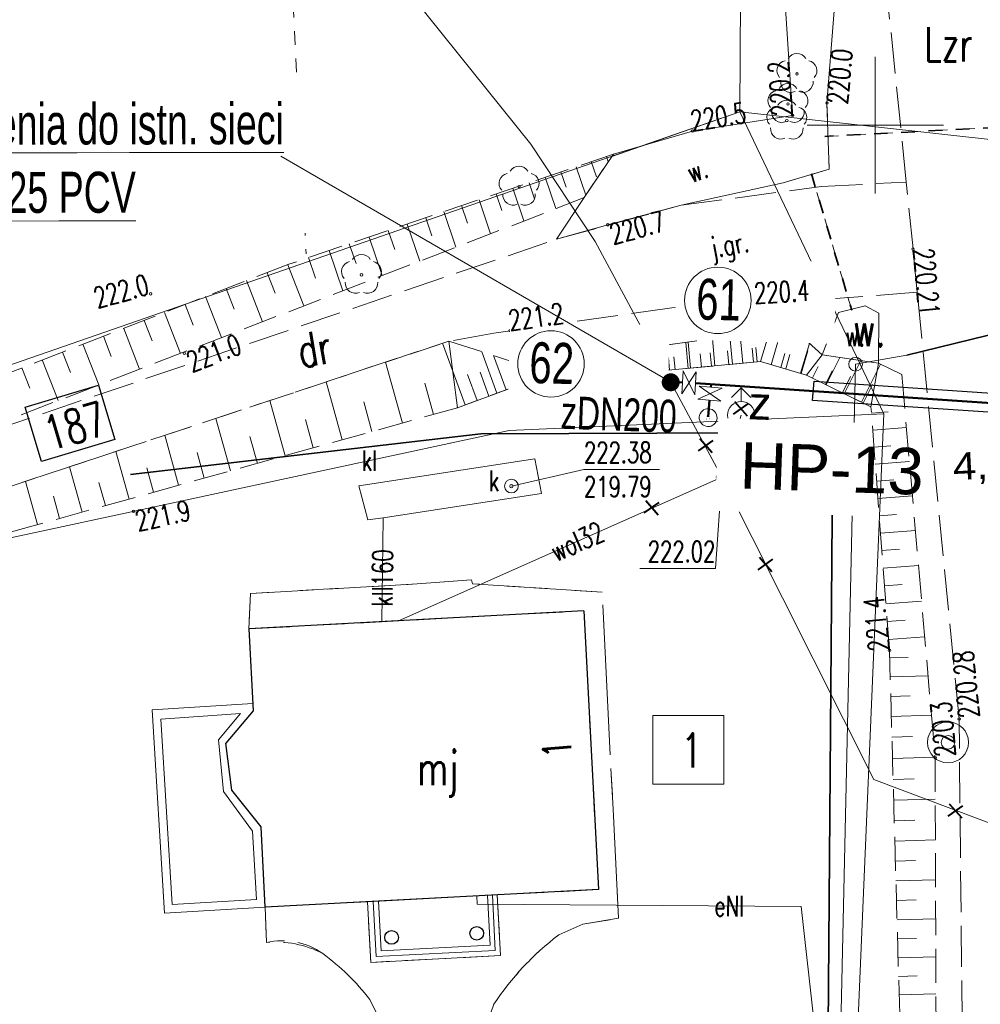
# Model space of a CAD drawing. Header units: metres. Extents: x 7496982 to 7497528, y 5603168 to 5605598.
# Tile 66 of 74: x 7497169 to 7497204, y 5605018 to 5605054. Entities that reach past the tile are written whole.
import ezdxf
from ezdxf.enums import TextEntityAlignment as Align

# ---------------------------------------------------------------- set-up
doc = ezdxf.new("R2010")
doc.units = ezdxf.units.M
doc.header["$MEASUREMENT"] = 0
for name, pattern in [('1', [0]), ('1_SUEP_A', [0]), ('1_SUKM', [0]), ('1_SUKP', [0]), ('1_SULO', [0]), ('1_SUTP_A', [0]), ('1_SUTP_B', [0]), ('1_SUWP', [0]), ('2_1', [0]), ('2_OTKJ', [2, 1.5, -0.5]), ('2_OTKR', [0]), ('2_OTKR_A', [2, 1, -1]), ('2_OTKU', [2, 1.5, -0.5]), ('2_OTKZ_A', [1, 0.5, -0.5]), ('2_OTOO', [0]), ('2_OTRK', [1.75, 1.25, -0.5]), ('2_OTRKG', [1.75, 1.25, -0.5]), ('3', [1, 0.5, -0.5]), ('4', [2.5, 1.5, -1]), ('BUD', [0]), ('GDE', [0]), ('GUZ', [1, 0.5, -0.5]), ('KOC', [1.5, 1, -0.5]), ('WSD', [1.75, 1.25, -0.5]), ('WSG', [0])]:
    doc.linetypes.add(name, pattern=pattern)
doc.layers.get('0').update_dxf_attribs({"color": 250, "linetype": 'CONTINUOUS', "lineweight": 100})
doc.layers.get('Defpoints').update_dxf_attribs({"linetype": 'CONTINUOUS'})
for name, color, linetype, lineweight in [('! IS_opis kd', 7, 'CONTINUOUS', 13), ('! IS_opis woda', 7, 'CONTINUOUS', 9), ('! IS_woda', 5, 'CONTINUOUS', 50), ('! r.o.', 7, 'CONTINUOUS', 30), ('!!_IS_COPIS', 7, 'CONTINUOUS', 9), ('!!_IS_Woda', 5, 'CONTINUOUS', 50), ('!_gaz', 40, 'CONTINUOUS', 40), ('!COPIS', 7, 'CONTINUOUS', 15), ('2_granice działek', 6, 'CONTINUOUS', 20), ('_MAPA_L_0', 7, '1', 18), ('EADTD_T_0', 6, 'CONTINUOUS', 25), ('EBTOO_T_0', 14, 'CONTINUOUS', 25), ('EBTPO_L_2', 154, '1', 18), ('EBUOA_T_1', 14, 'CONTINUOUS', 25), ('EBUPP_L_1', 250, 'BUD', 30), ('EDZPD_L_0', 3, 'GDE', 18), ('EDZTD_T_0', 3, 'CONTINUOUS', 18), ('EKLTK_T_0', 90, 'CONTINUOUS', 25), ('EUZOU_T_0', 90, 'CONTINUOUS', 25), ('EUZOU_T_3_T_0', 7, 'CONTINUOUS', 0), ('EUZPU_L_0', 90, '4', 18), ('EUZPU_L_3_L_0', 7, '1', 0), ('OTK_E_T_0', 7, 'CONTINUOUS', 0), ('OTK_E_T_4', 7, 'CONTINUOUS', 0), ('OTK_L_0', 7, '2_OTKJ', 18), ('OTK_L_4', 7, '2_OTKU', 18), ('OTK_L_5', 7, '2_OTKR_A', 18), ('OTK_L_8', 7, '2_OTKZ_A', 35), ('OTO_L_0', 7, '2_OTOO', 35), ('OTR_L_1', 7, '2_OTRK', 18), ('OTR_T_0', 7, 'CONTINUOUS', 18), ('OTR_T_1', 7, 'CONTINUOUS', 18), ('OTZ_T_0', 3, 'CONTINUOUS', 18), ('SDRPK_L_2_L_0', 11, '1', 0), ('SDRPT_L_0_L_0', 7, '1', 0), ('SUEP_E_T_0', 1, 'CONTINUOUS', 0), ('SUEP_L_0', 1, '1_SUEP_A', 18), ('SUK_E_T_2', 34, 'CONTINUOUS', 0), ('SUK_L_3', 34, '1_SUKM', 18), ('SUKP_E_T_0', 34, 'CONTINUOUS', 0), ('SUKP_L_0', 34, '1_SUKP', 18), ('SUKR_T_0', 34, 'CONTINUOUS', 18), ('SUL_L_1', 7, '1_SULO', 35), ('SUP_E_T_1', 7, 'CONTINUOUS', 0), ('SUP_T_2', 7, 'CONTINUOUS', 18), ('SUP_T_4', 7, 'CONTINUOUS', 18), ('SUTP_L_0', 30, '1_SUTP_A', 18), ('SUW_E_T_2', 5, 'CONTINUOUS', 0), ('SUW_T_2', 5, 'CONTINUOUS', 18), ('SUW_T_3', 5, 'CONTINUOUS', 18), ('SUW_T_5', 5, 'CONTINUOUS', 18), ('SUWP_E_T_0', 5, 'CONTINUOUS', 0), ('SUWP_L_0', 5, '1_SUWP', 18), ('SUWR_T_0', 5, 'CONTINUOUS', 18), ('SZZPZ_T_0_T_0', 7, 'CONTINUOUS', 0), ('WUKPS_L_1_L_0', 7, '1', 0)]:
    doc.layers.add(name, color=color, linetype=linetype, lineweight=lineweight)
doc.layers.add('view', color=7, linetype='CONTINUOUS')
doc.styles.add('ARIAL', font='arial.ttf', dxfattribs={"width": 0.8})
doc.styles.add('R', font='arial.ttf')
doc.styles.add('RD', font='arial.ttf', dxfattribs={"width": 1.1})
doc.styles.get("Standard").update_dxf_attribs({"font": 'Simplex.SHX', "width": 0.75})
doc.dimstyles.get("Standard").update_dxf_attribs({"dimtxt": 1, "dimasz": 1, "dimexe": 1, "dimexo": 1, "dimgap": 1, "dimtad": 1, "dimtxsty": 'Standard', "dimcen": 2.5, "dimadec": 0, "dimazin": 0, "dimtfac": 1, "dimtmove": 0, "dimatfit": 3, "dimfxl": 1, "dimarcsym": 0})

# ---------------------------------------------------------------- blocks, each defined once
blk = doc.blocks.new('BUJ')
at = {"linetype": 'Continuous'}
blk.add_circle((0, 0), 0.25, dxfattribs=at)
blk = doc.blocks.new('1_SUWH')
at = {"linetype": 'Continuous'}
for p, q in [((0, 1), (-0.35355, 0.64645)), ((0, 1), (0.35355, 0.64645)), ((0, 0.5), (0, 1))]:
    blk.add_line(p, q, dxfattribs=at)
blk.add_circle((0, 0), 0.5, dxfattribs=at)
blk = doc.blocks.new('1_SUWS')
at = {"linetype": 'Continuous'}
for radius in [0.75, 0.25]:
    blk.add_circle((0, 0), radius, dxfattribs=at)
blk = doc.blocks.new('1_SUWW')
at = {"linetype": 'Continuous'}
for radius in [0.2, 0.175, 0.15, 0.125, 0.1, 0.075, 0.05, 0.025, 0.00715]:
    blk.add_circle((0, 0), radius, dxfattribs=at)
blk = doc.blocks.new('1_SUPP')
at = {"linetype": 'Continuous'}
blk.add_circle((0, 0), 0.25, dxfattribs=at)
blk = doc.blocks.new('1_SUPW')
at = {"linetype": 'Continuous'}
blk.add_circle((0, 0), 0.25, dxfattribs=at)
blk = doc.blocks.new('1_SUPS')
at = {"linetype": 'Continuous'}
blk.add_circle((0, 0), 0.0625, dxfattribs=at)
blk = doc.blocks.new('2_OTZL')
at = {"linetype": 'Continuous'}
blk.add_circle((0, 0), 0.045, dxfattribs=at)
for centre, start, end in [((0, 0.375), 30.1401, 149.8599), ((-0.357, 0.116), 102.1445, 221.86), ((0.357, 0.116), 318.14, 77.8555), ((-0.22, -0.303), 174.1482, 293.8542), ((0.22, -0.303), 246.1458, 5.8518)]:
    blk.add_arc(centre, 0.375, start, end, dxfattribs=at)
blk = doc.blocks.new('2_OTRS')
at = {"linetype": 'Continuous'}
blk.add_circle((0, 0), 0.045, dxfattribs=at)
blk = doc.blocks.new('2_OTRN')
at = {"linetype": 'Continuous'}
blk.add_circle((0, 0), 0.045, dxfattribs=at)
blk = doc.blocks.new('DLI')
at = {"linetype": 'Continuous'}
blk.add_circle((0, 0), 0.045, dxfattribs=at)
for centre, start, end in [((0, 0.375), 30.1401, 149.8599), ((-0.357, 0.116), 102.1445, 221.86), ((0.357, 0.116), 318.14, 77.8555), ((-0.22, -0.303), 174.1482, 293.8542), ((0.22, -0.303), 246.1458, 5.8518)]:
    blk.add_arc(centre, 0.375, start, end, dxfattribs=at)
blk = doc.blocks.new('Hydrant_P-Poż_215')
at = {"layer": 'view', "color": 5, "linetype": 'Continuous', "const_width": 0.005}
for points in [[(0.115, 0.03, 1.579272), (-0.051, -0.108)], [(0.051, -0.107, 0.219529), (0.115, -0.03)]]:
    blk.add_lwpolyline(points, format="xyb", dxfattribs=at)
blk.add_lwpolyline([(-0.099, 0, 1), (0.099, 0, 1)], format="xyb", close=True, dxfattribs=at)
for points in [[(0.098, 0.015), (0.105, 0.015)], [(0.105, 0.03), (0.13, 0.03)], [(0.105, 0.03), (0.105, -0.03)], [(0.13, -0.03), (0.13, 0.03)], [(-0.051, -0.085), (-0.051, -0.15)], [(0.051, -0.15), (-0.051, -0.15)], [(0.051, -0.085), (0.051, -0.15)], [(0.098, -0.015), (0.105, -0.015)], [(0.105, -0.03), (0.13, -0.03)]]:
    blk.add_lwpolyline(points, dxfattribs=at)
blk = doc.blocks.new('krzyż')
at = {"layer": '!_gaz', "color": 1, "linetype": 'ByBlock'}
for points in [[(-0.495, 0.445), (0.488, -0.447)], [(-0.429, -0.579), (0.397, 0.536)]]:
    blk.add_lwpolyline(points, dxfattribs=at)
blk = doc.blocks.new('_Dot')
at = {"color": 0, "linetype": 'ByBlock', "lineweight": -2}
blk.add_line((-0.5, 0), (-1, 0), dxfattribs=at)
at = {"color": 0, "linetype": 'ByBlock', "const_width": 0.5}
blk.add_lwpolyline([(-0.25, 0, 1), (0.25, 0, 1)], format="xyb", close=True, dxfattribs=at)
blk = doc.blocks.new('*D635')
at = {"layer": '!COPIS', "color": 0, "lineweight": -2, "transparency": 16777216}
for p, q in [((7497207.389, 5605036.998), (7497210.679, 5605037.159)), ((7497211.183, 5605037.081), (7497211.227, 5605036.185)), ((7497206.895, 5605036.87), (7497206.939, 5605035.975))]:
    blk.add_line(p, q, dxfattribs=at)
at = {"layer": 'Defpoints', "color": 0, "transparency": 16777216}
for p in [(7497211.169, 5605037.38), (7497206.88, 5605037.17), (7497211.178, 5605037.184)]:
    blk.add_point(p, dxfattribs=at)
at = {"layer": '!COPIS', "color": 0, "lineweight": -2, "transparency": 16777216, "xscale": 0.5, "yscale": 0.5, "zscale": 0.5}
for p, rotation in [((7497211.178, 5605037.184), 2.810835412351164), ((7497206.89, 5605036.973), 182.8108354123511)]:
    blk.add_blockref('_Dot', p, dxfattribs=dict(at, rotation=rotation))
at = {"layer": '!COPIS', "color": 0, "transparency": 16777216, "insert": (7497204.548, 5605037.486), "char_height": 1, "attachment_point": 5, "rotation": 2.8108, "style": 'RD'}
blk.add_mtext('4,3m', dxfattribs=at)

msp = doc.modelspace()

# ---------------------------------------------------------------- linework, layer by layer
at = {"layer": '! IS_woda', "linetype": 'Continuous'}
for points in [[(7497192.48049, 5605040.61573), (7497192.93971, 5605040.57983)], [(7497193.41804, 5605040.54652), (7497211.1295, 5605039.35908), (7497211.55676, 5605022.49775), (7497209.89029, 5605006.60324), (7497209.18526, 5604997.62488), (7497209.01576, 5604988.29155), (7497206.86161, 5604933.62904), (7497205.74353, 5604900.29061), (7497204.4116, 5604899.37132), (7497203.6356, 5604880.61954), (7497204.4182, 5604878.76713), (7497204.37258, 5604877.60397), (7497203.39581, 5604868.57471), (7497201.41763, 5604834.51494), (7497201.9711, 5604824.94587), (7497201.34962, 5604811.43405), (7497200.34224, 5604789.98904), (7497199.97466, 5604783.1242), (7497198.36573, 5604766.1325), (7497198.32751, 5604765.63091)]]:
    msp.add_lwpolyline(points, dxfattribs=at)
at = {"layer": '!!_IS_Woda', "lineweight": 13}
for points in [[(7497193.39625, 5605040.1231), (7497192.96156, 5605041.00431), (7497192.9182, 5605040.16191), (7497193.4396, 5605040.96551)], [(7497193.50373, 5605039.96302), (7497194.39625, 5605040.374), (7497193.5553, 5605040.43986), (7497194.34468, 5605039.89716)]]:
    msp.add_lwpolyline(points, close=True, dxfattribs=at)
at = {"layer": '!!_IS_Woda', "elevation": 0}
for points in [[(7497193.98818, 5605040.50803), (7497193.97868, 5605040.4067)], [(7497193.93392, 5605039.92933), (7497193.87694, 5605039.32147)]]:
    msp.add_lwpolyline(points, dxfattribs=at)
at = {"color": 6, "linetype": 'Continuous', "lineweight": 25}
msp.add_lwpolyline([(7497171.56283, 5605040.48171), (7497172.16525, 5605038.49093), (7497169.48114, 5605037.68423), (7497168.87873, 5605039.67501)], close=True, dxfattribs=at)
at = {"layer": '2_granice działek', "color": 4, "linetype": 'Continuous', "lineweight": 0}
msp.add_lwpolyline([(7497191.85604, 5605028.37297), (7497194.459, 5605028.37297), (7497194.459, 5605025.85906), (7497191.85604, 5605025.85906)], close=True, dxfattribs=at)
at = {"layer": '_MAPA_L_0', "linetype": '1'}
for p, q in [((7497200, 5605047.5), (7497200, 5605052.5)), ((7497197.5, 5605050), (7497202.5, 5605050))]:
    msp.add_line(p, q, dxfattribs=at)
at = {"layer": 'EBTPO_L_2', "linetype": '1'}
for p, q in [((7497173.52329, 5605028.58838), (7497177.21735, 5605028.81294)), ((7497173.52329, 5605028.58838), (7497177.21735, 5605028.81294)), ((7497173.97635, 5605021.13546), (7497173.52329, 5605028.58838)), ((7497173.97635, 5605021.13546), (7497173.52329, 5605028.58838)), ((7497173.84452, 5605028.24827), (7497176.7556, 5605028.4552)), ((7497173.84452, 5605028.24827), (7497176.7556, 5605028.4552)), ((7497175.95801, 5605027.49222), (7497176.7556, 5605028.4552)), ((7497175.95801, 5605027.49222), (7497176.7556, 5605028.4552)), ((7497174.2576, 5605021.45311), (7497173.84452, 5605028.24827)), ((7497174.2576, 5605021.45311), (7497173.84452, 5605028.24827)), ((7497175.95801, 5605027.49222), (7497176.14268, 5605025.59997)), ((7497175.95801, 5605027.49222), (7497176.14268, 5605025.59997)), ((7497176.14268, 5605025.59997), (7497177.20057, 5605024.13801)), ((7497176.14268, 5605025.59997), (7497177.20057, 5605024.13801)), ((7497177.20057, 5605024.13801), (7497177.35235, 5605021.64124)), ((7497177.20057, 5605024.13801), (7497177.35235, 5605021.64124)), ((7497181.41495, 5605021.55646), (7497186.15833, 5605021.80529)), ((7497181.41495, 5605021.55646), (7497186.15833, 5605021.80529)), ((7497185.80881, 5605021.78695), (7497185.90429, 5605019.96678)), ((7497185.80881, 5605021.78695), (7497185.90429, 5605019.96678)), ((7497185.98177, 5605021.79603), (7497186.08774, 5605019.77613)), ((7497185.98177, 5605021.79603), (7497186.08774, 5605019.77613)), ((7497186.15833, 5605021.80529), (7497186.27477, 5605019.58567)), ((7497186.15833, 5605021.80529), (7497186.27477, 5605019.58567)), ((7497186.15833, 5605021.80529), (7497186.27477, 5605019.58567)), ((7497186.15833, 5605021.80529), (7497186.27477, 5605019.58567)), ((7497177.35235, 5605021.64124), (7497174.2576, 5605021.45311)), ((7497177.35235, 5605021.64124), (7497174.2576, 5605021.45311)), ((7497181.41495, 5605021.55646), (7497181.53139, 5605019.33683)), ((7497181.41495, 5605021.55646), (7497181.53139, 5605019.33683)), ((7497181.61746, 5605021.56708), (7497181.72342, 5605019.54718)), ((7497181.61746, 5605021.56708), (7497181.72342, 5605019.54718)), ((7497181.8143, 5605021.57741), (7497181.90979, 5605019.75723)), ((7497181.8143, 5605021.57741), (7497181.90979, 5605019.75723)), ((7497177.67, 5605021.36), (7497173.97635, 5605021.13546)), ((7497177.67, 5605021.36), (7497173.97635, 5605021.13546)), ((7497185.90429, 5605019.96678), (7497181.90979, 5605019.75723)), ((7497185.90429, 5605019.96678), (7497181.90979, 5605019.75723)), ((7497186.08774, 5605019.77613), (7497181.72342, 5605019.54718)), ((7497186.08774, 5605019.77613), (7497181.72342, 5605019.54718)), ((7497186.27477, 5605019.58567), (7497181.53139, 5605019.33683)), ((7497181.53139, 5605019.33683), (7497186.27477, 5605019.58567)), ((7497186.27477, 5605019.58567), (7497181.53139, 5605019.33683)), ((7497181.53139, 5605019.33683), (7497186.27477, 5605019.58567))]:
    msp.add_line(p, q, dxfattribs=at)
at = {"layer": 'EBUPP_L_1', "linetype": '1'}
for p, q in [((7497189.33, 5605032.21), (7497177.07, 5605031.55)), ((7497189.33, 5605032.21), (7497177.07, 5605031.55)), ((7497189.33, 5605032.21), (7497189.87, 5605022)), ((7497189.33, 5605032.21), (7497189.87, 5605022)), ((7497177.07, 5605031.55), (7497177.23127, 5605028.55434)), ((7497177.07, 5605031.55), (7497177.23127, 5605028.55434)), ((7497177.23127, 5605028.55434), (7497176.23, 5605027.37)), ((7497177.23127, 5605028.55434), (7497176.23, 5605027.37)), ((7497176.44, 5605025.64), (7497176.23, 5605027.37)), ((7497176.44, 5605025.64), (7497176.23, 5605027.37)), ((7497177.51546, 5605024.30595), (7497176.44, 5605025.64)), ((7497177.51546, 5605024.30595), (7497176.44, 5605025.64)), ((7497177.67, 5605021.36), (7497177.51546, 5605024.30595)), ((7497177.67, 5605021.36), (7497177.51546, 5605024.30595)), ((7497189.87, 5605022), (7497177.67, 5605021.36)), ((7497189.87, 5605022), (7497177.67, 5605021.36))]:
    msp.add_line(p, q, dxfattribs=at)
at = {"layer": 'EDZPD_L_0', "linetype": 'GDE'}
for p, q in [((7497195.0358, 5605050.4839), (7497195.31, 5605086.07)), ((7497153.81, 5605036.18), (7497195.0358, 5605050.4839)), ((7497190.3561, 5605048.8592), (7497195.0358, 5605050.4839)), ((7497195.0358, 5605050.4839), (7497211.0724, 5605048.7161)), ((7497200.31, 5605039.43), (7497195.0358, 5605050.4839)), ((7497186.6, 5605038.82), (7497200.31, 5605039.43)), ((7497200.31, 5605039.43), (7497198.29, 5604991.68)), ((7497184.0417, 5605038.2686), (7497186.6, 5605038.82))]:
    msp.add_line(p, q, dxfattribs=at)
at = {"layer": 'EDZPD_L_0', "linetype": '1'}
for p, q in [((7497200.31, 5605039.43), (7497186.6, 5605038.82)), ((7497200.31, 5605039.43), (7497186.6, 5605038.82)), ((7497198.29, 5604991.68), (7497200.31, 5605039.43)), ((7497198.29, 5604991.68), (7497200.31, 5605039.43)), ((7497186.6, 5605038.82), (7497155.93, 5605032.21)), ((7497186.6, 5605038.82), (7497155.93, 5605032.21))]:
    msp.add_line(p, q, dxfattribs=at)
at = {"layer": 'EUZPU_L_0', "linetype": 'GUZ'}
msp.add_line((7497177.94895, 5605068.42511), (7497179.16722, 5605045.28932), dxfattribs=at)
at = {"layer": 'EUZPU_L_3_L_0', "linetype": '1'}
for p, q in [((7497198.23, 5605050.81), (7497198.8, 5605058.23)), ((7497196.63, 5605047.89), (7497192.8919, 5605047.0662)), ((7497198.65, 5605043.14), (7497198.05, 5605041.59)), ((7497200.13, 5605043.12), (7497199.63, 5605043.39)), ((7497200.12, 5605041.28), (7497200.13, 5605043.12)), ((7497198.05, 5605041.59), (7497200.12, 5605041.28))]:
    msp.add_line(p, q, dxfattribs=at)
at = {"layer": 'OTK_L_0', "linetype": '2_OTKJ'}
for p, q in [((7497201.13179, 5605047.91978), (7497199.8278, 5605060.7476)), ((7497192.8919, 5605047.0662), (7497198.0329, 5605047.7529)), ((7497198.0329, 5605047.7529), (7497201.13179, 5605047.91978)), ((7497201.3812, 5605045.4662), (7497201.13179, 5605047.91978)), ((7497188.3311, 5605045.824), (7497192.8919, 5605047.0662)), ((7497163.83174, 5605037.49948), (7497188.3311, 5605045.824)), ((7497201.5365, 5605043.88149), (7497201.3812, 5605045.4662)), ((7497201.5365, 5605043.88149), (7497197.602, 5605043.5778)), ((7497203.0683, 5605028.2505), (7497201.5365, 5605043.88149)), ((7497197.602, 5605043.5778), (7497192.5567, 5605043.308)), ((7497192.5567, 5605043.308), (7497186.6314, 5605042.4727)), ((7497186.0324, 5605042.3784), (7497184.39339, 5605042.09056)), ((7497186.6314, 5605042.4727), (7497186.0324, 5605042.3784)), ((7497184.39339, 5605042.09056), (7497163.81278, 5605035.26884)), ((7497203.2393, 5605011.1717), (7497203.0683, 5605028.2505))]:
    msp.add_line(p, q, dxfattribs=at)
at = {"layer": 'OTK_L_4', "linetype": '2_OTKU'}
for p, q in [((7497185.22, 5605033.35), (7497182.44, 5605033.15)), ((7497185.25, 5605033.2), (7497185.22, 5605033.35)), ((7497182.44, 5605033.15), (7497177.13, 5605032.85)), ((7497190, 5605032.9), (7497185.25, 5605033.2)), ((7497177.13, 5605032.85), (7497177.07, 5605031.55)), ((7497190.6, 5605020.95), (7497190, 5605032.9)), ((7497177.07, 5605031.55), (7497189.33, 5605032.21)), ((7497189.33, 5605032.21), (7497189.87, 5605022)), ((7497189.87, 5605022), (7497186.15833, 5605021.80529)), ((7497186.15833, 5605021.80529), (7497186.27477, 5605019.58567)), ((7497181.41495, 5605021.55646), (7497177.67, 5605021.36)), ((7497181.53139, 5605019.33683), (7497181.41495, 5605021.55646)), ((7497177.67, 5605021.36), (7497177.71, 5605020.06)), ((7497188.41, 5605020.34), (7497189.29, 5605020.73)), ((7497189.29, 5605020.73), (7497190.6, 5605020.95)), ((7497186.27477, 5605019.58567), (7497181.53139, 5605019.33683)), ((7497181.49, 5605017.98), (7497182.3, 5605016.36))]:
    msp.add_line(p, q, dxfattribs=at)
for centre, radius, start, end in [((7497194.80134, 5605011.96623), 10.5342, 127.352924, 146.372318), ((7497178.07231, 5605016.42137), 3.65662, 62.336388, 95.68631), ((7497174.80698, 5605012.85833), 8.41987, 37.465463, 53.882611), ((7497195.58166, 5605014.36385), 10.15093, 160.214105, 186.697327)]:
    msp.add_arc(centre, radius, start, end, dxfattribs=at)
at = {"layer": 'OTK_L_5', "linetype": '2_OTKR'}
for p, q in [((7497198.23, 5605050.81), (7497198.8, 5605058.23)), ((7497196.966, 5605050.36), (7497196.5133, 5605057.2428)), ((7497198.23, 5605050.81), (7497198.31, 5605048.39)), ((7497193.307, 5605049.7843), (7497196.966, 5605050.36)), ((7497190.4109, 5605048.9398), (7497193.307, 5605049.7843)), ((7497190.4109, 5605048.9398), (7497189.34714, 5605047.34615)), ((7497198.31, 5605048.39), (7497196.63, 5605047.89)), ((7497196.63, 5605047.89), (7497192.8919, 5605047.0662)), ((7497189.34714, 5605047.34615), (7497188.3311, 5605045.824)), ((7497192.8919, 5605047.0662), (7497190.2091, 5605046.353)), ((7497190.2091, 5605046.353), (7497188.3311, 5605045.824)), ((7497198.05, 5605041.59), (7497198.65, 5605043.14)), ((7497198.65, 5605043.14), (7497199.63, 5605043.39)), ((7497199.63, 5605043.39), (7497200.13, 5605043.12)), ((7497200.13, 5605043.12), (7497200.12, 5605041.28)), ((7497200.12, 5605041.28), (7497198.05, 5605041.59))]:
    msp.add_line(p, q, dxfattribs=at)
at = {"layer": 'OTK_L_8', "linetype": '2_OTKZ_A'}
for p, q in [((7497208.44, 5605050.13), (7497198.15, 5605049.59)), ((7497197.66, 5605048.22), (7497199.14, 5605043.22))]:
    msp.add_line(p, q, dxfattribs=at)
at = {"layer": 'OTO_L_0', "linetype": '2_OTOO'}
for p, q in [((7497198.4489, 5605038.7443), (7497185.56, 5605038.69)), ((7497198.2049, 5605008.1947), (7497198.4489, 5605038.7443)), ((7497185.56, 5605038.69), (7497172.74, 5605037.2))]:
    msp.add_line(p, q, dxfattribs=at)
at = {"layer": 'OTR_L_1', "linetype": '2_OTRKG'}
for p, q in [((7497190.4109, 5605048.9398), (7497178.52893, 5605044.90595)), ((7497178.52893, 5605044.90595), (7497163.84621, 5605039.20224)), ((7497195.8, 5605041.34), (7497187.09, 5605040.53)), ((7497197.48, 5605040.85), (7497195.8, 5605041.34)), ((7497187.09, 5605040.53), (7497184.70273, 5605039.6515)), ((7497199.84, 5605039.68), (7497197.48, 5605040.85)), ((7497184.70273, 5605039.6515), (7497163.80059, 5605033.83402)), ((7497200.5182, 5605030.7653), (7497199.84, 5605039.68)), ((7497200.9403, 5605015.689), (7497200.5182, 5605030.7653))]:
    msp.add_line(p, q, dxfattribs=at)
at = {"layer": 'OTR_L_1', "linetype": '2_OTRK'}
for p, q in [((7497189.34714, 5605047.34615), (7497190.4109, 5605048.9398)), ((7497163.83174, 5605037.49948), (7497189.34714, 5605047.34615)), ((7497187.02392, 5605041.24052), (7497195.66, 5605042.39)), ((7497195.66, 5605042.39), (7497197.54, 5605042.05)), ((7497163.81278, 5605035.26884), (7497184.39339, 5605042.09056)), ((7497184.39339, 5605042.09056), (7497187.02392, 5605041.24052)), ((7497197.54, 5605042.05), (7497198.05, 5605041.59)), ((7497198.05, 5605041.59), (7497200.12, 5605041.28)), ((7497200.12, 5605041.28), (7497200.97, 5605040.87)), ((7497200.97, 5605040.87), (7497202.191, 5605026.836)), ((7497202.191, 5605026.836), (7497202.249, 5605008.479))]:
    msp.add_line(p, q, dxfattribs=at)
at = {"layer": 'OTR_L_1', "linetype": '2_1'}
for p, q in [((7497190.15617, 5605048.85332), (7497190.22258, 5605048.65768)), ((7497189.05103, 5605048.47813), (7497189.4056, 5605047.43373)), ((7497189.6036, 5605048.66573), (7497189.79119, 5605048.11316)), ((7497187.91428, 5605048.09221), (7497188.3042, 5605046.94367)), ((7497188.48855, 5605048.28717), (7497188.67951, 5605047.72469)), ((7497187.32797, 5605047.89317), (7497187.52702, 5605047.30687)), ((7497186.11826, 5605047.48248), (7497186.32574, 5605046.87135)), ((7497186.72939, 5605047.68995), (7497187.13582, 5605046.49278)), ((7497184.85733, 5605047.0544), (7497185.07359, 5605046.4174)), ((7497185.49433, 5605047.27066), (7497185.91797, 5605046.0228)), ((7497184.20699, 5605046.83361), (7497184.64856, 5605045.53292)), ((7497182.86514, 5605046.37806), (7497183.32541, 5605045.0223)), ((7497183.54302, 5605046.6082), (7497183.76843, 5605045.94423)), ((7497182.17306, 5605046.14311), (7497182.40801, 5605045.45102)), ((7497180.74509, 5605045.65832), (7497180.98999, 5605044.93694)), ((7497181.46647, 5605045.90323), (7497181.94623, 5605044.49006)), ((7497180.00859, 5605045.40829), (7497180.50866, 5605043.93529)), ((7497178.49109, 5605044.89125), (7497179.07706, 5605043.38282)), ((7497179.25666, 5605045.15301), (7497179.51194, 5605044.40108)), ((7497177.73771, 5605044.59859), (7497178.03037, 5605043.84521)), ((7497176.98516, 5605044.30625), (7497177.56984, 5605042.80117)), ((7497176.23345, 5605044.01424), (7497176.52547, 5605043.26253)), ((7497174.73253, 5605043.43119), (7497175.0239, 5605042.68114)), ((7497175.48258, 5605043.72255), (7497176.06596, 5605042.2208)), ((7497173.98332, 5605043.14015), (7497174.56541, 5605041.64172)), ((7497173.23494, 5605042.84943), (7497173.52566, 5605042.10105)), ((7497172.48739, 5605042.55903), (7497173.06818, 5605041.06393)), ((7497170.99478, 5605041.9792), (7497171.57428, 5605040.48742)), ((7497171.74067, 5605042.26896), (7497172.03074, 5605041.52223)), ((7497184.98254, 5605039.75447), (7497184.15228, 5605042.01065)), ((7497193.14757, 5605041.09333), (7497193.05918, 5605042.04383)), ((7497194.12707, 5605041.18442), (7497194.03507, 5605042.17372)), ((7497195.14655, 5605041.27923), (7497195.0508, 5605042.30891)), ((7497196.18324, 5605041.22822), (7497196.47889, 5605042.2419)), ((7497197.26631, 5605040.91233), (7497197.58603, 5605042.00849)), ((7497170.24971, 5605041.68977), (7497170.53914, 5605040.9447)), ((7497190.43362, 5605040.84095), (7497190.35523, 5605041.68392)), ((7497191.30233, 5605040.92173), (7497191.22073, 5605041.79913)), ((7497192.20649, 5605041.00582), (7497192.12157, 5605041.91903)), ((7497193.63242, 5605041.13842), (7497193.58733, 5605041.62327)), ((7497194.63171, 5605041.23135), (7497194.58478, 5605041.736)), ((7497195.6718, 5605041.32808), (7497195.62295, 5605041.85332)), ((7497196.71823, 5605041.07218), (7497196.87427, 5605041.60718)), ((7497169.50547, 5605041.40066), (7497170.08369, 5605039.91218)), ((7497182.68965, 5605039.09122), (7497182.06928, 5605041.32021)), ((7497186.48539, 5605040.30751), (7497186.02302, 5605041.56396)), ((7497187.28643, 5605040.54827), (7497187.21963, 5605041.26657)), ((7497188.02665, 5605040.61711), (7497187.95713, 5605041.36473)), ((7497188.7971, 5605040.68875), (7497188.72473, 5605041.4669)), ((7497189.59899, 5605040.76333), (7497189.52367, 5605041.57324)), ((7497190.86363, 5605040.88093), (7497190.82364, 5605041.31094)), ((7497191.74989, 5605040.96335), (7497191.70827, 5605041.41092)), ((7497192.67233, 5605041.04914), (7497192.62901, 5605041.51497)), ((7497198.20036, 5605040.49287), (7497198.6963, 5605041.49321)), ((7497199.49479, 5605039.85114), (7497200.18711, 5605041.24763)), ((7497168.76205, 5605041.11187), (7497169.05084, 5605040.36846)), ((7497185.85716, 5605040.07632), (7497185.53531, 5605040.95094)), ((7497186.93663, 5605040.47356), (7497186.77058, 5605040.92481)), ((7497187.65284, 5605040.58234), (7497187.61877, 5605040.94875)), ((7497188.40802, 5605040.65257), (7497188.37256, 5605041.03394)), ((7497189.19403, 5605040.72567), (7497189.15712, 5605041.1226)), ((7497190.01213, 5605040.80175), (7497189.97371, 5605041.21489)), ((7497197.70019, 5605040.74084), (7497197.90823, 5605041.16046)), ((7497180.48778, 5605038.4784), (7497179.89723, 5605040.60025)), ((7497183.83194, 5605039.40914), (7497183.51402, 5605040.55142)), ((7497198.79655, 5605040.19731), (7497199.09211, 5605040.79349)), ((7497178.39174, 5605037.89502), (7497177.82957, 5605039.91489)), ((7497181.57516, 5605038.78103), (7497181.27252, 5605039.86841)), ((7497199.85748, 5605039.45024), (7497200.47144, 5605039.49694)), ((7497176.39644, 5605037.33969), (7497175.86129, 5605039.26248)), ((7497179.42685, 5605038.18312), (7497179.13876, 5605039.21823)), ((7497199.90444, 5605038.83293), (7497201.13906, 5605038.92685)), ((7497174.49704, 5605036.81105), (7497173.98761, 5605038.64142)), ((7497177.3818, 5605037.61394), (7497177.10756, 5605038.5993)), ((7497172.68893, 5605036.30782), (7497172.20398, 5605038.05022)), ((7497175.43504, 5605037.07212), (7497175.17398, 5605038.01012)), ((7497199.95166, 5605038.21225), (7497200.57234, 5605038.25947)), ((7497199.99914, 5605037.58819), (7497201.24727, 5605037.68314)), ((7497170.96772, 5605035.82877), (7497170.50609, 5605037.48743)), ((7497173.58185, 5605036.55634), (7497173.33333, 5605037.44926)), ((7497169.32925, 5605035.37275), (7497168.8898, 5605036.95168)), ((7497171.81773, 5605036.06535), (7497171.58116, 5605036.91535)), ((7497200.04687, 5605036.96072), (7497200.67434, 5605037.00845)), ((7497170.1384, 5605035.59795), (7497169.91319, 5605036.40711)), ((7497200.09487, 5605036.32982), (7497201.35666, 5605036.42582)), ((7497200.14313, 5605035.69549), (7497200.77746, 5605035.74375)), ((7497200.19165, 5605035.05769), (7497201.46725, 5605035.15473)), ((7497200.24044, 5605034.41641), (7497200.88171, 5605034.4652)), ((7497200.28949, 5605033.77163), (7497201.57904, 5605033.86974)), ((7497200.33881, 5605033.12334), (7497200.9871, 5605033.17266)), ((7497200.3884, 5605032.4715), (7497201.69207, 5605032.57068)), ((7497200.43826, 5605031.81611), (7497201.09365, 5605031.86597)), ((7497200.48839, 5605031.15715), (7497201.80632, 5605031.25741)), ((7497200.52602, 5605030.48605), (7497201.19809, 5605030.50487)), ((7497200.54541, 5605029.7936), (7497201.93031, 5605029.83238)), ((7497200.56538, 5605029.08015), (7497201.27883, 5605029.10013)), ((7497200.58596, 5605028.34507), (7497202.05613, 5605028.38623)), ((7497200.60717, 5605027.5877), (7497201.36454, 5605027.6089)), ((7497200.62901, 5605026.80736), (7497202.18969, 5605026.85106)), ((7497200.65061, 5605026.03597), (7497201.422, 5605026.05757)), ((7497200.67194, 5605025.27404), (7497202.1958, 5605025.31671)), ((7497200.69301, 5605024.52146), (7497201.4456, 5605024.54253)), ((7497200.71382, 5605023.7781), (7497202.20053, 5605023.81973)), ((7497200.73438, 5605023.04387), (7497201.46862, 5605023.06443)), ((7497200.75469, 5605022.31864), (7497202.20514, 5605022.35925)), ((7497200.77474, 5605021.60231), (7497201.49108, 5605021.62236)), ((7497200.79455, 5605020.89476), (7497202.20965, 5605020.93438)), ((7497200.81412, 5605020.19589), (7497201.51299, 5605020.21546)), ((7497200.83344, 5605019.50559), (7497202.21404, 5605019.54425)), ((7497200.85253, 5605018.82376), (7497201.53436, 5605018.84285)), ((7497200.87139, 5605018.1503), (7497202.21832, 5605018.18801))]:
    msp.add_line(p, q, dxfattribs=at)
at = {"layer": 'SDRPK_L_2_L_0', "linetype": 'KOC'}
for p, q in [((7497185.22, 5605033.35), (7497182.44, 5605033.15)), ((7497185.25, 5605033.2), (7497185.22, 5605033.35)), ((7497182.44, 5605033.15), (7497177.13, 5605032.85)), ((7497190, 5605032.9), (7497185.25, 5605033.2)), ((7497177.13, 5605032.85), (7497177.07, 5605031.55)), ((7497190.6, 5605020.95), (7497190, 5605032.9)), ((7497177.67, 5605021.36), (7497177.71, 5605020.06)), ((7497188.41, 5605020.34), (7497189.29, 5605020.73)), ((7497189.29, 5605020.73), (7497190.6, 5605020.95)), ((7497181.49, 5605017.98), (7497182.3, 5605016.36))]:
    msp.add_line(p, q, dxfattribs=at)
for centre, radius, start, end in [((7497194.80134, 5605011.96623), 10.5342, 127.352924, 146.372318), ((7497178.30121, 5605017.60025), 2.5298, 54.507697, 103.515001), ((7497174.80698, 5605012.85833), 8.41987, 37.465463, 53.882611), ((7497195.58166, 5605014.36385), 10.15093, 160.214105, 186.697327)]:
    msp.add_arc(centre, radius, start, end, dxfattribs=at)
at = {"layer": 'SDRPT_L_0_L_0', "linetype": '3'}
for p, q in [((7497198.23, 5605050.81), (7497198.31, 5605048.39)), ((7497198.15, 5605049.59), (7497208.44, 5605050.13)), ((7497196.63, 5605047.89), (7497198.31, 5605048.39)), ((7497199.14, 5605043.22), (7497197.66, 5605048.22)), ((7497198.65, 5605043.14), (7497199.63, 5605043.39))]:
    msp.add_line(p, q, dxfattribs=at)
at = {"layer": 'SUEP_L_0', "linetype": '1_SUEP_A'}
for p, q in [((7497185.40936, 5605021.766), (7497185.42507, 5605021.46641)), ((7497185.42507, 5605021.46641), (7497197.29, 5605021.38)), ((7497197.29, 5605021.38), (7497198.6, 5605009.44))]:
    msp.add_line(p, q, dxfattribs=at)
at = {"layer": 'SUK_L_3', "linetype": '1_SUKM'}
for p, q in [((7497187.54, 5605037.78), (7497181.09, 5605036.79)), ((7497187.78, 5605036.51), (7497187.54, 5605037.78)), ((7497181.09, 5605036.79), (7497181.42, 5605035.55)), ((7497181.98202, 5605035.62015), (7497187.78, 5605036.51)), ((7497181.42, 5605035.55), (7497181.98202, 5605035.62015))]:
    msp.add_line(p, q, dxfattribs=at)
at = {"layer": 'SUKP_L_0', "linetype": '1_SUKP'}
msp.add_line((7497181.94, 5605031.81), (7497181.98202, 5605035.62015), dxfattribs=at)
at = {"layer": 'SUKR_T_0', "linetype": 'Continuous', "lineweight": 0}
for p, q in [((7497186.68, 5605036.78), (7497189.33448, 5605037.38435)), ((7497189.33448, 5605037.38435), (7497192.10303, 5605037.38435))]:
    msp.add_line(p, q, dxfattribs=at)
at = {"layer": 'SUL_L_1', "linetype": '1_SULO'}
msp.add_line((7497201.152, 5605041.58), (7497213.103, 5605044.491), dxfattribs=at)
at = {"layer": 'SUTP_L_0', "linetype": '1_SUTP_A'}
for p, q in [((7497213.103, 5605044.491), (7497201.152, 5605041.58)), ((7497201.152, 5605041.58), (7497199.277, 5605041.247))]:
    msp.add_line(p, q, dxfattribs=at)
at = {"layer": 'SUTP_L_0', "linetype": '1_SUTP_B'}
msp.add_line((7497199.277, 5605041.247), (7497198.55, 5605008.36), dxfattribs=at)
at = {"layer": 'SUWP_L_0', "linetype": '1_SUWP'}
for p, q in [((7497180.30864, 5605058.13569), (7497187.39488, 5605049.30095)), ((7497180.30864, 5605058.13569), (7497187.39488, 5605049.30095)), ((7497187.39488, 5605049.30095), (7497189.7462, 5605045.73933)), ((7497187.39488, 5605049.30095), (7497189.7462, 5605045.73933)), ((7497189.7462, 5605045.73933), (7497194.38, 5605037.11)), ((7497194.38, 5605037.11), (7497195.09, 5605039.38)), ((7497182.54, 5605031.84), (7497194.38, 5605037.11)), ((7497194.38, 5605037.11), (7497199.93963, 5605026.03853)), ((7497199.93963, 5605026.03853), (7497210.23521, 5605022.15966))]:
    msp.add_line(p, q, dxfattribs=at)
at = {"layer": 'SUWR_T_0', "linetype": 'Continuous', "lineweight": 0}
for p in [(7497194.38, 5605037.11), (7497191.37587, 5605033.76023)]:
    msp.add_line(p, (7497194.14442, 5605033.76023), dxfattribs=at)
at = {"layer": 'WUKPS_L_1_L_0', "linetype": 'WSD'}
for p, q in [((7497187.02, 5605041.24), (7497195.66, 5605042.39)), ((7497195.66, 5605042.39), (7497197.54, 5605042.05)), ((7497184.39339, 5605042.09056), (7497187.02, 5605041.24)), ((7497198.05, 5605041.59), (7497200.12, 5605041.28))]:
    msp.add_line(p, q, dxfattribs=at)
at = {"layer": 'WUKPS_L_1_L_0', "linetype": '1'}
for p, q in [((7497184.70273, 5605039.6515), (7497184.39339, 5605042.09056)), ((7497193.23612, 5605041.10157), (7497193.1474, 5605042.05557)), ((7497194.77265, 5605041.24446), (7497194.67827, 5605042.25933)), ((7497195.8, 5605041.34), (7497196.08389, 5605042.31334)), ((7497197.54, 5605042.05), (7497198.05, 5605041.59)), ((7497186.15094, 5605040.18443), (7497185.59238, 5605041.7023)), ((7497190.16306, 5605040.81578), (7497190.08566, 5605041.64805)), ((7497191.69959, 5605040.95868), (7497191.61653, 5605041.85181)), ((7497194.00438, 5605041.17301), (7497193.95864, 5605041.66489)), ((7497195.54091, 5605041.31591), (7497195.49234, 5605041.83815)), ((7497196.54072, 5605041.12396), (7497196.69147, 5605041.64084)), ((7497197.28143, 5605040.90792), (7497197.52458, 5605041.74156)), ((7497187.09, 5605040.53), (7497187.02, 5605041.24)), ((7497187.09, 5605040.53), (7497187.02, 5605041.24)), ((7497187.09, 5605040.53), (7497187.02392, 5605041.24052)), ((7497188.62653, 5605040.67289), (7497188.55479, 5605041.44428)), ((7497190.93132, 5605040.88723), (7497190.89123, 5605041.31837)), ((7497192.46785, 5605041.03012), (7497192.42493, 5605041.49163)), ((7497197.48, 5605040.85), (7497198.05, 5605041.59)), ((7497198.86258, 5605040.16457), (7497199.46425, 5605041.3782)), ((7497199.84, 5605039.68), (7497200.12, 5605041.28)), ((7497200.12, 5605041.28), (7497200.97, 5605040.87)), ((7497185.42684, 5605039.91797), (7497185.07503, 5605040.87397)), ((7497186.87505, 5605040.4509), (7497186.716, 5605040.88311)), ((7497187.85826, 5605040.60145), (7497187.82382, 5605040.97185)), ((7497189.39479, 5605040.74434), (7497189.35752, 5605041.14511)), ((7497198.17129, 5605040.50728), (7497198.41669, 5605041.00228)), ((7497199.55387, 5605039.82185), (7497199.89434, 5605040.50862))]:
    msp.add_line(p, q, dxfattribs=at)
at = {"layer": 'WUKPS_L_1_L_0', "linetype": 'WSG'}
for p, q in [((7497187.09, 5605040.53), (7497195.8, 5605041.34)), ((7497195.8, 5605041.34), (7497197.48, 5605040.85)), ((7497184.70273, 5605039.6515), (7497187.09, 5605040.53)), ((7497197.48, 5605040.85), (7497199.84, 5605039.68))]:
    msp.add_line(p, q, dxfattribs=at)
at = {"layer": 'WUKPS_L_1_L_0', "linetype": '1'}
for p in [(7497197.48, 5605040.85), (7497184.70273, 5605039.6515)]:
    msp.add_point(p, dxfattribs=at)

# ---------------------------------------------------------------- block references
at = {"layer": '!_gaz', "linetype": 'ByBlock', "transparency": 33554687, "xscale": 0.5, "yscale": 0.5, "zscale": 0.5, "rotation": 77.69848993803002}
for p in [(7497191.81361, 5605035.9924), (7497195.97846, 5605033.91109), (7497202.93681, 5605024.88417)]:
    msp.add_blockref('krzyż', p, dxfattribs=at)
at = {"layer": 'EBTOO_T_0'}
for p in [(7497182.29, 5605020.25), (7497182.29, 5605020.25), (7497185.41, 5605020.4), (7497185.41, 5605020.4)]:
    msp.add_blockref('BUJ', p, dxfattribs=at)
at = {"layer": 'OTR_T_0'}
for p, rotation in [((7497201.3812, 5605045.4662), 275.3009997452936), ((7497203.0683, 5605028.2505), 95.59998945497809)]:
    msp.add_blockref('2_OTRS', p, dxfattribs=dict(at, rotation=rotation))
at = {"layer": 'OTR_T_1'}
for p, rotation in [((7497198.23, 5605050.81), 77.60000944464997), ((7497196.966, 5605050.36), 94.15685244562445), ((7497193.307, 5605049.7843), 8.941499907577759), ((7497190.2091, 5605046.353), 14.88728886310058), ((7497173.47328, 5605043.82303), 15.12399589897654), ((7497197.602, 5605043.5778), 4.59900223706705), ((7497186.6314, 5605042.4727), 8.023249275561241), ((7497174.70668, 5605041.64455), 20.86471525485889), ((7497172.84689, 5605035.85593), 12.16234391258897), ((7497200.5182, 5605030.7653), 96.00299793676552), ((7497202.191, 5605026.836), 94.69998908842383)]:
    msp.add_blockref('2_OTRN', p, dxfattribs=dict(at, rotation=rotation))
msp.add_blockref('2_OTRN', (7497198.4489, 5605038.7443), dxfattribs=at)
at = {"layer": 'OTZ_T_0'}
for p in [(7497197.13, 5605051.88), (7497196.8, 5605050.78), (7497196.76, 5605050.17), (7497186.96, 5605047.75), (7497181.19, 5605044.52)]:
    msp.add_blockref('2_OTZL', p, dxfattribs=at)
at = {"layer": 'SUKR_T_0'}
msp.add_blockref('1_SUPS', (7497186.68, 5605036.78), dxfattribs=at)
at = {"layer": 'SUP_T_2'}
msp.add_blockref('1_SUPP', (7497199.277, 5605041.247), dxfattribs=at)
at = {"layer": 'SUP_T_4'}
msp.add_blockref('1_SUPW', (7497186.68, 5605036.78), dxfattribs=at)
at = {"layer": 'SUW_T_2'}
msp.add_blockref('1_SUWH', (7497195.09, 5605039.38), dxfattribs=at)
at = {"layer": 'SUW_T_3'}
msp.add_blockref('1_SUWS', (7497202.66098, 5605027.39484), dxfattribs=at)
at = {"layer": 'SUW_T_5'}
msp.add_blockref('1_SUWW', (7497194.38, 5605037.11), dxfattribs=at)
at = {"layer": 'SUWR_T_0'}
msp.add_blockref('1_SUPS', (7497194.38, 5605037.11), dxfattribs=at)
at = {"layer": 'SZZPZ_T_0_T_0'}
for p in [(7497197.13, 5605051.88), (7497196.8, 5605050.78), (7497196.76, 5605050.17), (7497186.96, 5605047.75), (7497181.19, 5605044.52)]:
    msp.add_blockref('DLI', p, dxfattribs=at)

# ---------------------------------------------------------------- texts
at = {"layer": '! IS_opis woda', "lineweight": 9, "style": 'R'}
msp.add_text('z', height=1.2, rotation=358, dxfattribs=at).set_placement((7497195.33703, 5605039.23119))
at = {"layer": 'EADTD_T_0', "width": 0.7}
msp.add_text('1', height=1.04168, rotation=94.830418, dxfattribs=at).set_placement((7497188.87096, 5605027.19824), align=Align.CENTER)
at = {"layer": 'EBUOA_T_1', "width": 0.7}
msp.add_text('mj', height=1.25001, dxfattribs=at).set_placement((7497183.23723, 5605027.07487), align=Align.TOP_LEFT)
at = {"layer": 'EDZTD_T_0', "width": 0.7}
msp.add_text('187', height=1.25001, rotation=16.460008, dxfattribs=at).set_placement((7497169.44931, 5605039.2617), align=Align.TOP_LEFT)
msp.add_text('187', height=1.25001, rotation=16.460008, dxfattribs=at).set_placement((7497169.44931, 5605039.2617), align=Align.TOP_LEFT)
msp.add_text('1', height=1.25001, dxfattribs=at).set_placement((7497192.90182, 5605027.72548), align=Align.TOP_LEFT)
at = {"layer": 'EKLTK_T_0', "width": 0.7}
msp.add_text('Lzr', height=1.25001, dxfattribs=at).set_placement((7497201.8, 5605053.5875), align=Align.TOP_LEFT)
at = {"layer": 'EUZOU_T_0', "lineweight": 13, "width": 0.7}
msp.add_text('dr', height=1.25001, rotation=9.637551, dxfattribs=at).set_placement((7497178.77102, 5605042.33306), align=Align.TOP_LEFT)
at = {"layer": 'EUZOU_T_3_T_0', "width": 0.7}
msp.add_text('w.', height=1.25, rotation=358.698059, dxfattribs=at).set_placement((7497199.76999, 5605041.90283), align=Align.CENTER)
at = {"layer": 'OTK_E_T_0', "lineweight": 9, "width": 0.7}
msp.add_text('j.gr.', height=0.75, rotation=10.451627, dxfattribs=at).set_placement((7497194.6845, 5605045.52206), align=Align.MIDDLE)
at = {"layer": 'OTK_E_T_4', "lineweight": 9, "width": 0.7}
msp.add_text('w.', height=0.75, rotation=19.885157, dxfattribs=at).set_placement((7497193.47688, 5605048.35803), align=Align.MIDDLE)
msp.add_text('w.', height=0.75, dxfattribs=at).set_placement((7497199.26247, 5605042.28652), align=Align.MIDDLE)
at = {"layer": 'OTR_T_0', "lineweight": 9, "width": 0.7}
msp.add_text('220.21', height=0.75, rotation=-84.699, dxfattribs=at).set_placement((7497201.3812, 5605045.4662))
msp.add_text('220.28', height=0.75, rotation=95.599989, dxfattribs=at).set_placement((7497203.0683, 5605028.2505), align=Align.TOP_LEFT)
at = {"layer": 'OTR_T_1', "lineweight": 9, "width": 0.7}
for s, rotation, p in [('220.0', 84.650732, (7497198.23, 5605050.81)), ('220.7', 14.887289, (7497190.2091, 5605046.353)), ('221.0', 20.864715, (7497174.70668, 5605041.64455)), ('221.9', 12.162344, (7497172.84689, 5605035.85593)), ('220.3', 94.699989, (7497202.191, 5605026.836))]:
    msp.add_text(s, height=0.75, rotation=rotation, dxfattribs=at).set_placement(p, align=Align.TOP_LEFT)
for s, rotation, p in [('220.2', 94.156852, (7497196.966, 5605050.36)), ('220.5', 8.9415, (7497193.307, 5605049.7843)), ('221.2', 8.023249, (7497186.6314, 5605042.4727)), ('221.4', 96.002998, (7497200.5182, 5605030.7653))]:
    msp.add_text(s, height=0.75, rotation=rotation, dxfattribs=at).set_placement(p)
for s, rotation, p in [('222.0', 15.123996, (7497173.47328, 5605043.82303)), ('220.4', 3.061008, (7497197.602, 5605043.5778))]:
    msp.add_text(s, height=0.75, rotation=rotation, dxfattribs=at).set_placement(p, align=Align.RIGHT)
msp.add_text('221.7', height=0.75, dxfattribs=at).set_placement((7497198.4489, 5605038.7443), align=Align.TOP_RIGHT)
at = {"layer": 'SUEP_E_T_0', "lineweight": 9, "width": 0.7}
msp.add_text('eNI', height=0.75, rotation=359.582728, dxfattribs=at).set_placement((7497194.65262, 5605021.39921), align=Align.MIDDLE)
at = {"layer": 'SUK_E_T_2', "lineweight": 9, "width": 0.7}
msp.add_text('kl', height=0.75, dxfattribs=at).set_placement((7497181.1961, 5605037.3344))
at = {"layer": 'SUKP_E_T_0', "lineweight": 9, "width": 0.7}
msp.add_text('klI160', height=0.75, rotation=89.384927, dxfattribs=at).set_placement((7497181.95811, 5605033.41626), align=Align.MIDDLE)
at = {"layer": 'SUKR_T_0', "lineweight": 9, "width": 0.7}
for s, p in [('222.38', (7497189.33448, 5605038.38435)), ('219.79', (7497189.33448, 5605037.13435))]:
    msp.add_text(s, height=0.75, dxfattribs=at).set_placement(p, align=Align.TOP_LEFT)
at = {"layer": 'SUP_E_T_1', "lineweight": 9, "width": 0.7}
msp.add_text('k', height=0.75, dxfattribs=at).set_placement((7497185.849, 5605036.59883))
at = {"layer": 'SUW_E_T_2', "lineweight": 9, "width": 0.7}
msp.add_text('w', height=0.75, dxfattribs=at).set_placement((7497195.38432, 5605036.08387))
at = {"layer": 'SUWP_E_T_0', "lineweight": 9, "width": 0.7}
msp.add_text('woI32', height=0.75, rotation=23.993925, dxfattribs=at).set_placement((7497189.08634, 5605034.75378), align=Align.MIDDLE)
at = {"layer": 'SUWR_T_0', "lineweight": 9, "width": 0.7}
msp.add_text('222.02', height=0.75, dxfattribs=at).set_placement((7497194.14442, 5605034.01023), align=Align.RIGHT)

# ---------------------------------------------------------------- dimensions: what is measured, and where the dimension line sits
at = {"layer": '!COPIS'}
dim = msp.add_linear_dim(base=(7497211.1783, 5605037.18393), p1=(7497206.88028, 5605037.16962), p2=(7497211.16867, 5605037.38017), angle=2.810835, text='4,3m', dimstyle='Standard', override={"dimasz": 0.5, "dimexo": 0.3, "dimtxsty": 'RD', "dimblk1": 'Dot', "dimblk2": 'Dot', "dimsah": 1, "dimtmove": 2}, dxfattribs=at)
dim.commit()
dim.dimension.update_dxf_attribs({"geometry": '*D635', "text_midpoint": (7497204.54819, 5605037.48558), "dimtype": 161})

# ---------------------------------------------------------------- next in the draw order: texts
at = {"layer": '! IS_opis woda', "lineweight": 9, "char_height": 1.5, "attachment_point": 1, "rotation": 358.383603, "line_spacing_factor": 1.5, "style": 'R', "bg_fill": 2}
for s, insert in [('{\\W0.7;61}', (7497193.46977, 5605044.38676)), ('{\\W0.7;62}', (7497187.36199, 5605042.05973))]:
    msp.add_mtext_dynamic_manual_height_columns(s, width=4.3403357, gutter_width=12.5, heights=[0], dxfattribs=dict(at, insert=insert))
at = {"layer": '! IS_opis woda', "lineweight": 9, "insert": (7497195.07569, 5605038.39405), "char_height": 1.7, "attachment_point": 1, "rotation": 358, "style": 'R', "bg_fill": 2}
msp.add_mtext_dynamic_manual_height_columns('HP-13', width=3.5863179, gutter_width=12.5, heights=[0], dxfattribs=at)
at = {"layer": '!COPIS', "ltscale": 5, "insert": (7497156.11663, 5605050.77052), "char_height": 1.5, "attachment_point": 1, "rotation": 0.090428, "style": 'ARIAL', "bg_fill": 3, "box_fill_scale": 1.5, "bg_fill_color": 256, "bg_fill_transparency": 0}
msp.add_mtext_dynamic_manual_height_columns('{\\fArial Narrow|b0|i0|c238|p34;\\LProj. miejsce włączenia do istn. sieci wodociągowej  dn 225 PCV}', width=23.0576167, gutter_width=12.5, heights=[0], dxfattribs=at)

# ---------------------------------------------------------------- next in the draw order: linework, layer by layer
at = {"layer": '! IS_opis kd', "color": 5, "linetype": 'Continuous', "lineweight": -2, "const_width": 0.32866}
msp.add_lwpolyline([(7497192.34576, 5605040.58367, 1), (7497192.67442, 5605040.58367, 1)], format="xyb", close=True, dxfattribs=at)
at = {"layer": '! IS_opis woda', "lineweight": 9}
for centre in [(7497194.23513, 5605043.58339), (7497188.12736, 5605041.25637)]:
    msp.add_circle(centre, 1.217, dxfattribs=at)
at = {"layer": '! r.o.', "ltscale": 0.08}
msp.add_lwpolyline([(7497197.75619, 5605040.62666), (7497210.76709, 5605039.74819), (7497210.75677, 5605039.05181), (7497197.69513, 5605039.91903)], close=True, dxfattribs=at)
at = {"layer": '!!_IS_COPIS', "color": 7, "lineweight": 9}
msp.add_lwpolyline([(7497192.38852, 5605040.65799), (7497178.23881, 5605048.86654)], dxfattribs=at)
at = {"layer": '!!_IS_Woda', "lineweight": 13}
for start, end in [(7.845067, 187.845067), (187.845067, 7.845067)]:
    msp.add_arc((7497193.88016, 5605039.28837), 0.32652, start, end, dxfattribs=at)

# ---------------------------------------------------------------- next in the draw order: block references
at = {"layer": '!!_IS_Woda', "lineweight": 13, "xscale": 0.6220800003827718, "yscale": 0.6220800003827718, "zscale": 0.6220800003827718, "rotation": 319.1476560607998}
msp.add_blockref('Hydrant_P-Poż_215', (7497193.87605, 5605039.29572), dxfattribs=at)
at = {"layer": '!_gaz', "linetype": 'ByBlock', "transparency": 33554687, "xscale": 0.5, "yscale": 0.5, "zscale": 0.5, "rotation": 77.69848993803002}
for p in [(7497195.08294, 5605039.61568), (7497193.79518, 5605038.2654)]:
    msp.add_blockref('krzyż', p, dxfattribs=at)

# ---------------------------------------------------------------- next in the draw order: texts
at = {"layer": '! IS_opis woda', "lineweight": 9, "style": 'R', "width": 0.7}
msp.add_text('zDN200', height=1.2, rotation=358, dxfattribs=at).set_placement((7497188.47123, 5605038.88321))

doc.saveas('drawing.dxf')
